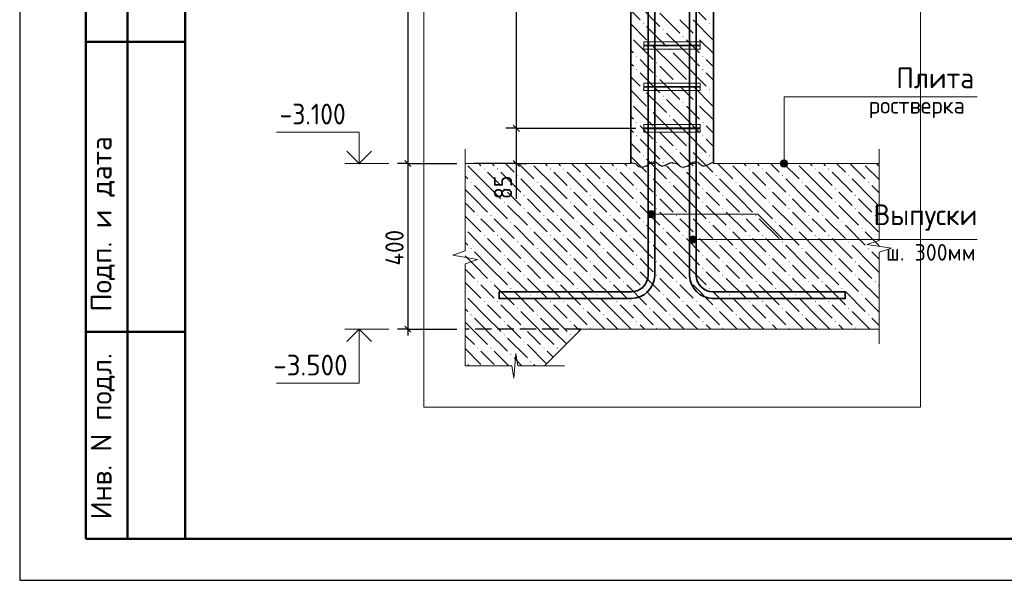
# Model space of a CAD drawing. Header units: millimetres. Extents: x 0 to 42000, y -65 to 29700.
# Tile 1 of 8: x 0 to 11889, y 0 to 6766. Entities that reach past the tile are written whole.
import ezdxf

# ---------------------------------------------------------------- set-up
doc = ezdxf.new("R2010")
doc.units = ezdxf.units.MM
doc.linetypes.add('______2', pattern=[270, 200, -70])
for name, color, linetype, lineweight in [('S1 Продольная арматура', 7, 'Continuous', 35), ('Standard', 7, 'Continuous', 25), ('Выпуски арматуры Г-обр.', 52, 'Continuous', 25), ('ЖБ Лента фундамента под плитной частью', 7, 'Continuous', 35), ('ЖБ Пилон', 7, 'Continuous', 35), ('Позиционная метка диаметр_ шаг', 7, 'Continuous', 13), ('Позиционная метка линия выноска', 7, 'Continuous', 13), ('Примечания', 7, 'Continuous', 13), ('Фоновоя арматура Х1', 52, 'Continuous', 25)]:
    doc.layers.add(name, color=color, linetype=linetype, lineweight=lineweight)
doc.layers.add('Размерная выноска', color=7, linetype='Continuous')
doc.layers.add('Хомут', color=7, linetype='Continuous', lineweight=25, true_color=0x6e3c1e)
doc.styles.add('ISOCPEUR', font='txt')

msp = doc.modelspace()

# ---------------------------------------------------------------- hatches: boundary and pattern name
at = {"layer": 'ЖБ Лента фундамента под плитной частью', "linetype": 'Continuous', "lineweight": 18, "transparency": 33554687}
for points in [[(5843, 2964), (5850, 2970), (5856, 2964), (5850, 2957)], [(6083, 2884), (6090, 2890), (6096, 2884), (6090, 2877)], [(6643, 2964), (6650, 2970), (6656, 2964), (6650, 2957)], [(5523, 2804), (5530, 2810), (5536, 2804), (5530, 2797)], [(5683, 2804), (5690, 2810), (5696, 2804), (5690, 2797)], [(6323, 2804), (6330, 2810), (6336, 2804), (6330, 2797)], [(6483, 2804), (6490, 2810), (6496, 2804), (6490, 2797)], [(5923, 2724), (5930, 2730), (5936, 2724), (5930, 2717)], [(6163, 2644), (6170, 2650), (6176, 2644), (6170, 2637)]]:
    msp.add_hatch(color=7, dxfattribs=at).paths.add_polyline_path(points, flags=16)
at = {"layer": 'ЖБ Пилон', "linetype": 'Continuous', "lineweight": 18, "transparency": 33554687}
for points in [[(7523, 6724), (7530, 6730), (7536, 6724), (7530, 6717)], [(8323, 6724), (8330, 6730), (8336, 6724), (8330, 6717)], [(7763, 6644), (7770, 6650), (7776, 6644), (7770, 6637)], [(8003, 6564), (8010, 6570), (8016, 6564), (8010, 6557)], [(8163, 6564), (8170, 6570), (8176, 6564), (8170, 6557)], [(7603, 6484), (7610, 6490), (7616, 6484), (7610, 6477)], [(7443, 6324), (7450, 6330), (7456, 6324), (7450, 6317)], [(7843, 6404), (7850, 6410), (7856, 6404), (7850, 6397)], [(8243, 6324), (8250, 6330), (8256, 6324), (8250, 6317)], [(7683, 6244), (7690, 6250), (7696, 6244), (7690, 6237)], [(7443, 6164), (7450, 6170), (7456, 6164), (7450, 6157)], [(7683, 6084), (7690, 6090), (7696, 6084), (7690, 6077)], [(8243, 6164), (8250, 6170), (8256, 6164), (8250, 6157)], [(7923, 6004), (7930, 6010), (7936, 6004), (7930, 5997)], [(8083, 6004), (8090, 6010), (8096, 6004), (8090, 5997)], [(7523, 5924), (7530, 5930), (7536, 5924), (7530, 5917)], [(7763, 5844), (7770, 5850), (7776, 5844), (7770, 5837)], [(8323, 5924), (8330, 5930), (8336, 5924), (8330, 5917)], [(8003, 5764), (8010, 5770), (8016, 5764), (8010, 5757)], [(8163, 5764), (8170, 5770), (8176, 5764), (8170, 5757)], [(7603, 5684), (7610, 5690), (7616, 5684), (7610, 5677)], [(7843, 5604), (7850, 5610), (7856, 5604), (7850, 5597)], [(7443, 5524), (7450, 5530), (7456, 5524), (7450, 5517)], [(8243, 5524), (8250, 5530), (8256, 5524), (8250, 5517)], [(7443, 5364), (7450, 5370), (7456, 5364), (7450, 5357)], [(7683, 5444), (7690, 5450), (7696, 5444), (7690, 5437)], [(8243, 5364), (8250, 5370), (8256, 5364), (8250, 5357)], [(7683, 5284), (7690, 5290), (7696, 5284), (7690, 5277)], [(7523, 5124), (7530, 5130), (7536, 5124), (7530, 5117)], [(7923, 5204), (7930, 5210), (7936, 5204), (7930, 5197)], [(8083, 5204), (8090, 5210), (8096, 5204), (8090, 5197)], [(8323, 5124), (8330, 5130), (8336, 5124), (8330, 5117)], [(7763, 5044), (7770, 5050), (7776, 5044), (7770, 5037)]]:
    msp.add_hatch(color=7, dxfattribs=at).paths.add_polyline_path(points, flags=16)
at = {"layer": 'Позиционная метка линия выноска', "linetype": 'Continuous', "lineweight": 13, "transparency": 33554687}
for points in [[(9184, 5030), (9274, 5030), (9267, 5053)], [(9184, 5030), (9267, 5053), (9190, 5053)], [(9190, 5008), (9274, 5030), (9184, 5030)], [(9190, 5053), (9267, 5053), (9251, 5069)], [(9190, 5053), (9251, 5069), (9206, 5069)], [(9190, 5008), (9267, 5008), (9274, 5030)], [(9206, 4991), (9267, 5008), (9190, 5008)], [(9206, 5069), (9251, 5069), (9229, 5075)], [(9206, 4991), (9251, 4991), (9267, 5008)], [(9251, 4991), (9206, 4991), (9229, 4985)], [(7589, 4396), (7589, 4441), (7583, 4418)], [(7589, 4441), (7605, 4380), (7605, 4457)], [(7589, 4441), (7589, 4396), (7605, 4380)], [(7605, 4457), (7628, 4373), (7628, 4463)], [(7605, 4457), (7605, 4380), (7628, 4373)], [(7628, 4463), (7628, 4373), (7650, 4380)], [(7628, 4463), (7650, 4380), (7650, 4457)], [(7650, 4457), (7650, 4380), (7667, 4396)], [(7650, 4457), (7667, 4396), (7667, 4441)], [(7667, 4441), (7667, 4396), (7673, 4418)], [(8089, 4090), (8089, 4135), (8083, 4113)], [(8089, 4135), (8105, 4074), (8105, 4152)], [(8089, 4135), (8089, 4090), (8105, 4074)], [(8105, 4152), (8128, 4068), (8128, 4158)], [(8105, 4152), (8105, 4074), (8128, 4068)], [(8128, 4158), (8128, 4068), (8150, 4074)], [(8128, 4158), (8150, 4074), (8150, 4152)], [(8150, 4152), (8150, 4074), (8167, 4090)], [(8150, 4152), (8167, 4090), (8167, 4135)], [(8167, 4135), (8167, 4090), (8173, 4113)]]:
    msp.add_hatch(color=7, dxfattribs=at).paths.add_polyline_path(points)
at = {"layer": 'Фоновоя арматура Х1', "linetype": 'Continuous', "lineweight": 18, "transparency": 33554687}
for points in [[(5603, 4964), (5610, 4970), (5616, 4964), (5610, 4957)], [(5763, 4964), (5770, 4970), (5776, 4964), (5770, 4957)], [(6003, 4884), (6010, 4890), (6016, 4884), (6010, 4877)], [(6403, 4964), (6410, 4970), (6416, 4964), (6410, 4957)], [(6563, 4964), (6570, 4970), (6576, 4964), (6570, 4957)], [(6803, 4884), (6810, 4890), (6816, 4884), (6810, 4877)], [(7203, 4964), (7210, 4970), (7216, 4964), (7210, 4957)], [(7363, 4964), (7370, 4970), (7376, 4964), (7370, 4957)], [(7603, 4884), (7610, 4890), (7616, 4884), (7610, 4877)], [(8003, 4964), (8010, 4970), (8016, 4964), (8010, 4957)], [(8163, 4964), (8170, 4970), (8176, 4964), (8170, 4957)], [(8403, 4884), (8410, 4890), (8416, 4884), (8410, 4877)], [(8803, 4964), (8810, 4970), (8816, 4964), (8810, 4957)], [(8963, 4964), (8970, 4970), (8976, 4964), (8970, 4957)], [(9203, 4884), (9210, 4890), (9216, 4884), (9210, 4877)], [(9603, 4964), (9610, 4970), (9616, 4964), (9610, 4957)], [(9763, 4964), (9770, 4970), (9776, 4964), (9770, 4957)], [(10003, 4884), (10010, 4890), (10016, 4884), (10010, 4877)], [(5443, 4804), (5450, 4810), (5456, 4804), (5450, 4797)], [(6243, 4804), (6250, 4810), (6256, 4804), (6250, 4797)], [(7043, 4804), (7050, 4810), (7056, 4804), (7050, 4797)], [(7843, 4804), (7850, 4810), (7856, 4804), (7850, 4797)], [(8643, 4804), (8650, 4810), (8656, 4804), (8650, 4797)], [(9443, 4804), (9450, 4810), (9456, 4804), (9450, 4797)], [(10243, 4804), (10250, 4810), (10256, 4804), (10250, 4797)], [(5843, 4724), (5850, 4730), (5856, 4724), (5850, 4717)], [(6083, 4644), (6090, 4650), (6096, 4644), (6090, 4637)], [(6643, 4724), (6650, 4730), (6656, 4724), (6650, 4717)], [(6883, 4644), (6890, 4650), (6896, 4644), (6890, 4637)], [(7443, 4724), (7450, 4730), (7456, 4724), (7450, 4717)], [(7683, 4644), (7690, 4650), (7696, 4644), (7690, 4637)], [(8243, 4724), (8250, 4730), (8256, 4724), (8250, 4717)], [(8483, 4644), (8490, 4650), (8496, 4644), (8490, 4637)], [(9043, 4724), (9050, 4730), (9056, 4724), (9050, 4717)], [(9283, 4644), (9290, 4650), (9296, 4644), (9290, 4637)], [(9843, 4724), (9850, 4730), (9856, 4724), (9850, 4717)], [(10083, 4644), (10090, 4650), (10096, 4644), (10090, 4637)], [(5843, 4564), (5850, 4570), (5856, 4564), (5850, 4557)], [(6643, 4564), (6650, 4570), (6656, 4564), (6650, 4557)], [(7443, 4564), (7450, 4570), (7456, 4564), (7450, 4557)], [(8243, 4564), (8250, 4570), (8256, 4564), (8250, 4557)], [(9043, 4564), (9050, 4570), (9056, 4564), (9050, 4557)], [(9843, 4564), (9850, 4570), (9856, 4564), (9850, 4557)], [(5523, 4404), (5530, 4410), (5536, 4404), (5530, 4397)], [(5683, 4404), (5690, 4410), (5696, 4404), (5690, 4397)], [(6083, 4484), (6090, 4490), (6096, 4484), (6090, 4477)], [(6323, 4404), (6330, 4410), (6336, 4404), (6330, 4397)], [(6483, 4404), (6490, 4410), (6496, 4404), (6490, 4397)], [(6883, 4484), (6890, 4490), (6896, 4484), (6890, 4477)], [(7123, 4404), (7130, 4410), (7136, 4404), (7130, 4397)], [(7283, 4404), (7290, 4410), (7296, 4404), (7290, 4397)], [(7683, 4484), (7690, 4490), (7696, 4484), (7690, 4477)], [(7923, 4404), (7930, 4410), (7936, 4404), (7930, 4397)], [(8083, 4404), (8090, 4410), (8096, 4404), (8090, 4397)], [(8483, 4484), (8490, 4490), (8496, 4484), (8490, 4477)], [(8723, 4404), (8730, 4410), (8736, 4404), (8730, 4397)], [(8883, 4404), (8890, 4410), (8896, 4404), (8890, 4397)], [(9283, 4484), (9290, 4490), (9296, 4484), (9290, 4477)], [(9523, 4404), (9530, 4410), (9536, 4404), (9530, 4397)], [(9683, 4404), (9690, 4410), (9696, 4404), (9690, 4397)], [(10083, 4484), (10090, 4490), (10096, 4484), (10090, 4477)], [(10323, 4404), (10330, 4410), (10336, 4404), (10330, 4397)], [(5923, 4324), (5930, 4330), (5936, 4324), (5930, 4317)], [(6723, 4324), (6730, 4330), (6736, 4324), (6730, 4317)], [(7523, 4324), (7530, 4330), (7536, 4324), (7530, 4317)], [(8323, 4324), (8330, 4330), (8336, 4324), (8330, 4317)], [(9123, 4324), (9130, 4330), (9136, 4324), (9130, 4317)], [(9923, 4324), (9930, 4330), (9936, 4324), (9930, 4317)], [(5603, 4164), (5610, 4170), (5616, 4164), (5610, 4157)], [(5763, 4164), (5770, 4170), (5776, 4164), (5770, 4157)], [(6163, 4244), (6170, 4250), (6176, 4244), (6170, 4237)], [(6403, 4164), (6410, 4170), (6416, 4164), (6410, 4157)], [(6563, 4164), (6570, 4170), (6576, 4164), (6570, 4157)], [(6963, 4244), (6970, 4250), (6976, 4244), (6970, 4237)], [(7203, 4164), (7210, 4170), (7216, 4164), (7210, 4157)], [(7363, 4164), (7370, 4170), (7376, 4164), (7370, 4157)], [(7763, 4244), (7770, 4250), (7776, 4244), (7770, 4237)], [(8003, 4164), (8010, 4170), (8016, 4164), (8010, 4157)], [(8163, 4164), (8170, 4170), (8176, 4164), (8170, 4157)], [(8563, 4244), (8570, 4250), (8576, 4244), (8570, 4237)], [(8803, 4164), (8810, 4170), (8816, 4164), (8810, 4157)], [(8963, 4164), (8970, 4170), (8976, 4164), (8970, 4157)], [(9363, 4244), (9370, 4250), (9376, 4244), (9370, 4237)], [(9603, 4164), (9610, 4170), (9616, 4164), (9610, 4157)], [(9763, 4164), (9770, 4170), (9776, 4164), (9770, 4157)], [(10163, 4244), (10170, 4250), (10176, 4244), (10170, 4237)], [(6003, 4084), (6010, 4090), (6016, 4084), (6010, 4077)], [(6803, 4084), (6810, 4090), (6816, 4084), (6810, 4077)], [(7603, 4084), (7610, 4090), (7616, 4084), (7610, 4077)], [(8403, 4084), (8410, 4090), (8416, 4084), (8410, 4077)], [(9203, 4084), (9210, 4090), (9216, 4084), (9210, 4077)], [(10003, 4084), (10010, 4090), (10016, 4084), (10010, 4077)], [(5443, 4004), (5450, 4010), (5456, 4004), (5450, 3997)], [(5843, 3924), (5850, 3930), (5856, 3924), (5850, 3917)], [(6243, 4004), (6250, 4010), (6256, 4004), (6250, 3997)], [(6643, 3924), (6650, 3930), (6656, 3924), (6650, 3917)], [(7043, 4004), (7050, 4010), (7056, 4004), (7050, 3997)], [(7443, 3924), (7450, 3930), (7456, 3924), (7450, 3917)], [(7843, 4004), (7850, 4010), (7856, 4004), (7850, 3997)], [(8243, 3924), (8250, 3930), (8256, 3924), (8250, 3917)], [(8643, 4004), (8650, 4010), (8656, 4004), (8650, 3997)], [(9043, 3924), (9050, 3930), (9056, 3924), (9050, 3917)], [(9443, 4004), (9450, 4010), (9456, 4004), (9450, 3997)], [(9843, 3924), (9850, 3930), (9856, 3924), (9850, 3917)], [(10243, 4004), (10250, 4010), (10256, 4004), (10250, 3997)], [(6083, 3844), (6090, 3850), (6096, 3844), (6090, 3837)], [(6883, 3844), (6890, 3850), (6896, 3844), (6890, 3837)], [(7683, 3844), (7690, 3850), (7696, 3844), (7690, 3837)], [(8483, 3844), (8490, 3850), (8496, 3844), (8490, 3837)], [(9283, 3844), (9290, 3850), (9296, 3844), (9290, 3837)], [(10083, 3844), (10090, 3850), (10096, 3844), (10090, 3837)], [(5843, 3764), (5850, 3770), (5856, 3764), (5850, 3757)], [(6083, 3684), (6090, 3690), (6096, 3684), (6090, 3677)], [(6643, 3764), (6650, 3770), (6656, 3764), (6650, 3757)], [(6883, 3684), (6890, 3690), (6896, 3684), (6890, 3677)], [(7443, 3764), (7450, 3770), (7456, 3764), (7450, 3757)], [(7683, 3684), (7690, 3690), (7696, 3684), (7690, 3677)], [(8243, 3764), (8250, 3770), (8256, 3764), (8250, 3757)], [(8483, 3684), (8490, 3690), (8496, 3684), (8490, 3677)], [(9043, 3764), (9050, 3770), (9056, 3764), (9050, 3757)], [(9283, 3684), (9290, 3690), (9296, 3684), (9290, 3677)], [(9843, 3764), (9850, 3770), (9856, 3764), (9850, 3757)], [(10083, 3684), (10090, 3690), (10096, 3684), (10090, 3677)], [(5523, 3604), (5530, 3610), (5536, 3604), (5530, 3597)], [(5683, 3604), (5690, 3610), (5696, 3604), (5690, 3597)], [(6323, 3604), (6330, 3610), (6336, 3604), (6330, 3597)], [(6483, 3604), (6490, 3610), (6496, 3604), (6490, 3597)], [(7123, 3604), (7130, 3610), (7136, 3604), (7130, 3597)], [(7283, 3604), (7290, 3610), (7296, 3604), (7290, 3597)], [(7923, 3604), (7930, 3610), (7936, 3604), (7930, 3597)], [(8083, 3604), (8090, 3610), (8096, 3604), (8090, 3597)], [(8723, 3604), (8730, 3610), (8736, 3604), (8730, 3597)], [(8883, 3604), (8890, 3610), (8896, 3604), (8890, 3597)], [(9523, 3604), (9530, 3610), (9536, 3604), (9530, 3597)], [(9683, 3604), (9690, 3610), (9696, 3604), (9690, 3597)], [(10323, 3604), (10330, 3610), (10336, 3604), (10330, 3597)], [(5923, 3524), (5930, 3530), (5936, 3524), (5930, 3517)], [(6163, 3444), (6170, 3450), (6176, 3444), (6170, 3437)], [(6723, 3524), (6730, 3530), (6736, 3524), (6730, 3517)], [(6963, 3444), (6970, 3450), (6976, 3444), (6970, 3437)], [(7523, 3524), (7530, 3530), (7536, 3524), (7530, 3517)], [(7763, 3444), (7770, 3450), (7776, 3444), (7770, 3437)], [(8323, 3524), (8330, 3530), (8336, 3524), (8330, 3517)], [(8563, 3444), (8570, 3450), (8576, 3444), (8570, 3437)], [(9123, 3524), (9130, 3530), (9136, 3524), (9130, 3517)], [(9363, 3444), (9370, 3450), (9376, 3444), (9370, 3437)], [(9923, 3524), (9930, 3530), (9936, 3524), (9930, 3517)], [(10163, 3444), (10170, 3450), (10176, 3444), (10170, 3437)], [(5603, 3364), (5610, 3370), (5616, 3364), (5610, 3357)], [(5763, 3364), (5770, 3370), (5776, 3364), (5770, 3357)], [(6403, 3364), (6410, 3370), (6416, 3364), (6410, 3357)], [(6563, 3364), (6570, 3370), (6576, 3364), (6570, 3357)], [(7203, 3364), (7210, 3370), (7216, 3364), (7210, 3357)], [(7363, 3364), (7370, 3370), (7376, 3364), (7370, 3357)], [(8003, 3364), (8010, 3370), (8016, 3364), (8010, 3357)], [(8163, 3364), (8170, 3370), (8176, 3364), (8170, 3357)], [(8803, 3364), (8810, 3370), (8816, 3364), (8810, 3357)], [(8963, 3364), (8970, 3370), (8976, 3364), (8970, 3357)], [(9603, 3364), (9610, 3370), (9616, 3364), (9610, 3357)], [(9763, 3364), (9770, 3370), (9776, 3364), (9770, 3357)], [(5443, 3204), (5450, 3210), (5456, 3204), (5450, 3197)], [(6003, 3284), (6010, 3290), (6016, 3284), (6010, 3277)], [(6243, 3204), (6250, 3210), (6256, 3204), (6250, 3197)], [(6803, 3284), (6810, 3290), (6816, 3284), (6810, 3277)], [(7043, 3204), (7050, 3210), (7056, 3204), (7050, 3197)], [(7603, 3284), (7610, 3290), (7616, 3284), (7610, 3277)], [(7843, 3204), (7850, 3210), (7856, 3204), (7850, 3197)], [(8403, 3284), (8410, 3290), (8416, 3284), (8410, 3277)], [(8643, 3204), (8650, 3210), (8656, 3204), (8650, 3197)], [(9203, 3284), (9210, 3290), (9216, 3284), (9210, 3277)], [(9443, 3204), (9450, 3210), (9456, 3204), (9450, 3197)], [(10003, 3284), (10010, 3290), (10016, 3284), (10010, 3277)], [(10243, 3204), (10250, 3210), (10256, 3204), (10250, 3197)], [(5843, 3124), (5850, 3130), (5856, 3124), (5850, 3117)], [(6643, 3124), (6650, 3130), (6656, 3124), (6650, 3117)], [(7443, 3124), (7450, 3130), (7456, 3124), (7450, 3117)], [(8243, 3124), (8250, 3130), (8256, 3124), (8250, 3117)], [(9043, 3124), (9050, 3130), (9056, 3124), (9050, 3117)], [(9843, 3124), (9850, 3130), (9856, 3124), (9850, 3117)], [(6083, 3044), (6090, 3050), (6096, 3044), (6090, 3037)], [(6883, 3044), (6890, 3050), (6896, 3044), (6890, 3037)], [(7683, 3044), (7690, 3050), (7696, 3044), (7690, 3037)], [(8483, 3044), (8490, 3050), (8496, 3044), (8490, 3037)], [(9283, 3044), (9290, 3050), (9296, 3044), (9290, 3037)], [(10083, 3044), (10090, 3050), (10096, 3044), (10090, 3037)]]:
    msp.add_hatch(color=7, dxfattribs=at).paths.add_polyline_path(points, flags=16)

# ---------------------------------------------------------------- linework, layer by layer
at = {"layer": 'S1 Продольная арматура', "color": 7, "linetype": 'Continuous', "lineweight": 18, "transparency": 33554687}
for points in [[(7588, 5030), (7588, 26380), (7668, 26380), (7668, 5030), (7588, 5030)], [(7588, 5030), (7588, 26380), (7668, 26380), (7668, 5030), (7588, 5030)], [(7588, 5030), (7588, 26380), (7668, 26380), (7668, 5030), (7588, 5030)], [(7588, 5030), (7588, 26380), (7668, 26380), (7668, 5030), (7588, 5030)], [(7588, 5030), (7588, 26380), (7668, 26380), (7668, 5030), (7588, 5030)], [(7588, 5030), (7588, 26380), (7668, 26380), (7668, 5030), (7588, 5030)], [(7588, 5030), (7588, 26380), (7668, 26380), (7668, 5030), (7588, 5030)], [(7588, 5030), (7588, 26380), (7668, 26380), (7668, 5030), (7588, 5030)], [(8088, 5030), (8088, 26380), (8168, 26380), (8168, 5030), (8088, 5030)], [(8088, 5030), (8088, 26380), (8168, 26380), (8168, 5030), (8088, 5030)], [(8088, 5030), (8088, 26380), (8168, 26380), (8168, 5030), (8088, 5030)], [(8088, 5030), (8088, 26380), (8168, 26380), (8168, 5030), (8088, 5030)], [(8088, 5030), (8088, 26380), (8168, 26380), (8168, 5030), (8088, 5030)], [(8088, 5030), (8088, 26380), (8168, 26380), (8168, 5030), (8088, 5030)], [(8088, 5030), (8088, 26380), (8168, 26380), (8168, 5030), (8088, 5030)], [(8088, 5030), (8088, 26380), (8168, 26380), (8168, 5030), (8088, 5030)]]:
    msp.add_lwpolyline(points, dxfattribs=at)
at = {"layer": 'Standard', "color": 7, "linetype": 'Continuous', "lineweight": 25, "transparency": 33554687}
for p, q in [((2000, 29200), (2000, 1058)), ((5959, 5493), (6034, 5418)), ((4649, 5068), (4724, 4993)), ((5959, 5068), (6034, 4993)), ((4649, 3068), (4724, 2993))]:
    msp.add_line(p, q, dxfattribs=at)
at = {"layer": 'Standard', "color": 7, "linetype": 'Continuous', "lineweight": -3, "transparency": 33554687}
for p, q in [((4686, 18630), (4686, 5030)), ((5996, 11455), (5996, 5455)), ((5996, 5455), (5871, 5455)), ((5996, 5455), (6121, 5455)), ((5996, 5455), (7438, 5455)), ((5996, 5455), (5996, 5030)), ((4686, 5030), (4561, 5030)), ((4686, 5030), (4811, 5030)), ((4686, 5030), (5278, 5030)), ((4686, 5030), (4686, 3030)), ((5996, 5030), (5871, 5030)), ((5996, 5030), (6121, 5030)), ((5996, 5030), (5996, 4955)), ((4686, 3030), (4561, 3030)), ((4686, 3030), (4811, 3030)), ((4686, 3030), (5278, 3030)), ((4686, 3030), (4686, 2955))]:
    msp.add_line(p, q, dxfattribs=at)
at = {"layer": 'Standard', "color": 7, "linetype": 'Continuous', "lineweight": 50, "transparency": 33554687}
for p, q in [((800, 500), (800, 9000)), ((800, 500), (800, 9000)), ((1300, 500), (1300, 9000)), ((800, 6500), (2000, 6500)), ((800, 3000), (2000, 3000)), ((2000, 500), (800, 500))]:
    msp.add_line(p, q, dxfattribs=at)
at = {"layer": 'Standard', "color": 7, "linetype": 'Continuous', "lineweight": 13, "transparency": 33554687}
for p, q in [((4456, 5030), (3926, 5030)), ((4456, 3030), (3926, 3030))]:
    msp.add_line(p, q, dxfattribs=at)
at = {"layer": 'Standard', "color": 7, "linetype": 'Continuous', "lineweight": 25, "transparency": 33554687}
msp.add_lwpolyline([(0, 0), (42000, 0), (42000, 29700), (0, 29700), (0, 0)], close=True, dxfattribs=at)
at = {"layer": 'Standard', "color": 7, "linetype": 'Continuous', "lineweight": 50, "transparency": 33554687}
msp.add_lwpolyline([(2000, 29200), (41500, 29200), (41500, 500), (2000, 500), (2000, 29200)], close=True, dxfattribs=at)
at = {"layer": 'Standard', "color": 7, "linetype": 'Continuous', "lineweight": 13, "transparency": 33554687}
for points in [[(23000, 29200), (2000, 29200), (2000, 500), (23000, 500), (23000, 29200)], [(4100, 5030), (4100, 5410), (3100, 5410)], [(4100, 3030), (4100, 2380), (3100, 2380)]]:
    msp.add_lwpolyline(points, dxfattribs=at)
at = {"layer": 'Standard', "color": 254, "linetype": 'Continuous', "lineweight": 13, "true_color": 0xc4c4ff, "transparency": 33554687}
msp.add_lwpolyline([(4878, 2089), (10878, 2089), (10878, 27230), (4878, 27230), (4878, 2089)], dxfattribs=at)
at = {"layer": 'Standard', "color": 7, "linetype": 'Continuous', "lineweight": 35, "transparency": 33554687}
for points in [[(4248, 5179), (4100, 5030), (3952, 5179)], [(4248, 2882), (4100, 3030), (3952, 2882)]]:
    msp.add_lwpolyline(points, dxfattribs=at)
at = {"layer": 'Standard', "color": 7, "linetype": 'Continuous', "lineweight": -3, "transparency": 33554687}
msp.add_lwpolyline([(5996, 5030), (5979, 5030), (5979, 5030), (5478, 5030)], dxfattribs=at)
at = {"layer": 'Выпуски арматуры Г-обр.', "color": 7, "linetype": 'Continuous', "lineweight": 35, "transparency": 33554687}
for points in [[(7668, 11680), (7668, 3675), (7661, 3624), (7644, 3572), (7617, 3524), (7584, 3484), (7544, 3451), (7496, 3424), (7444, 3407), (7393, 3400), (5788, 3400), (5788, 3480), (7388, 3480), (7425, 3485), (7464, 3498), (7498, 3517), (7527, 3541), (7551, 3570), (7570, 3604), (7583, 3642), (7588, 3680), (7588, 11680), (7668, 11680)], [(7668, 11680), (7668, 3675), (7661, 3624), (7644, 3572), (7617, 3524), (7584, 3484), (7544, 3451), (7496, 3424), (7444, 3407), (7393, 3400), (5788, 3400), (5788, 3480), (7388, 3480), (7425, 3485), (7464, 3498), (7498, 3517), (7527, 3541), (7551, 3570), (7570, 3604), (7583, 3642), (7588, 3680), (7588, 11680), (7668, 11680)], [(7668, 11680), (7668, 3675), (7661, 3624), (7644, 3572), (7617, 3524), (7584, 3484), (7544, 3451), (7496, 3424), (7444, 3407), (7393, 3400), (5788, 3400), (5788, 3480), (7388, 3480), (7425, 3485), (7464, 3498), (7498, 3517), (7527, 3541), (7551, 3570), (7570, 3604), (7583, 3642), (7588, 3680), (7588, 11680), (7668, 11680)], [(7668, 11680), (7668, 3675), (7661, 3624), (7644, 3572), (7617, 3524), (7584, 3484), (7544, 3451), (7496, 3424), (7444, 3407), (7393, 3400), (5788, 3400), (5788, 3480), (7388, 3480), (7425, 3485), (7464, 3498), (7498, 3517), (7527, 3541), (7551, 3570), (7570, 3604), (7583, 3642), (7588, 3680), (7588, 11680), (7668, 11680)], [(7668, 11680), (7668, 3675), (7661, 3624), (7644, 3572), (7617, 3524), (7584, 3484), (7544, 3451), (7496, 3424), (7444, 3407), (7393, 3400), (5788, 3400), (5788, 3480), (7388, 3480), (7425, 3485), (7464, 3498), (7498, 3517), (7527, 3541), (7551, 3570), (7570, 3604), (7583, 3642), (7588, 3680), (7588, 11680), (7668, 11680)], [(7668, 11680), (7668, 3675), (7661, 3624), (7644, 3572), (7617, 3524), (7584, 3484), (7544, 3451), (7496, 3424), (7444, 3407), (7393, 3400), (5788, 3400), (5788, 3480), (7388, 3480), (7425, 3485), (7464, 3498), (7498, 3517), (7527, 3541), (7551, 3570), (7570, 3604), (7583, 3642), (7588, 3680), (7588, 11680), (7668, 11680)], [(7668, 11680), (7668, 3675), (7661, 3624), (7644, 3572), (7617, 3524), (7584, 3484), (7544, 3451), (7496, 3424), (7444, 3407), (7393, 3400), (5788, 3400), (5788, 3480), (7388, 3480), (7425, 3485), (7464, 3498), (7498, 3517), (7527, 3541), (7551, 3570), (7570, 3604), (7583, 3642), (7588, 3680), (7588, 11680), (7668, 11680)], [(7668, 11680), (7668, 3675), (7661, 3624), (7644, 3572), (7617, 3524), (7584, 3484), (7544, 3451), (7496, 3424), (7444, 3407), (7393, 3400), (5788, 3400), (5788, 3480), (7388, 3480), (7425, 3485), (7464, 3498), (7498, 3517), (7527, 3541), (7551, 3570), (7570, 3604), (7583, 3642), (7588, 3680), (7588, 11680), (7668, 11680)], [(8168, 11680), (8168, 3680), (8173, 3642), (8186, 3604), (8205, 3570), (8229, 3541), (8257, 3517), (8292, 3498), (8330, 3485), (8368, 3480), (9968, 3480), (9968, 3400), (8362, 3400), (8312, 3407), (8260, 3424), (8212, 3451), (8172, 3484), (8139, 3524), (8112, 3572), (8095, 3624), (8088, 3675), (8088, 11680), (8168, 11680)], [(8168, 11680), (8168, 3680), (8173, 3642), (8186, 3604), (8205, 3570), (8229, 3541), (8257, 3517), (8292, 3498), (8330, 3485), (8368, 3480), (9968, 3480), (9968, 3400), (8362, 3400), (8312, 3407), (8260, 3424), (8212, 3451), (8172, 3484), (8139, 3524), (8112, 3572), (8095, 3624), (8088, 3675), (8088, 11680), (8168, 11680)], [(8168, 11680), (8168, 3680), (8173, 3642), (8186, 3604), (8205, 3570), (8229, 3541), (8257, 3517), (8292, 3498), (8330, 3485), (8368, 3480), (9968, 3480), (9968, 3400), (8362, 3400), (8312, 3407), (8260, 3424), (8212, 3451), (8172, 3484), (8139, 3524), (8112, 3572), (8095, 3624), (8088, 3675), (8088, 11680), (8168, 11680)], [(8168, 11680), (8168, 3680), (8173, 3642), (8186, 3604), (8205, 3570), (8229, 3541), (8257, 3517), (8292, 3498), (8330, 3485), (8368, 3480), (9968, 3480), (9968, 3400), (8362, 3400), (8312, 3407), (8260, 3424), (8212, 3451), (8172, 3484), (8139, 3524), (8112, 3572), (8095, 3624), (8088, 3675), (8088, 11680), (8168, 11680)], [(8168, 11680), (8168, 3680), (8173, 3642), (8186, 3604), (8205, 3570), (8229, 3541), (8257, 3517), (8292, 3498), (8330, 3485), (8368, 3480), (9968, 3480), (9968, 3400), (8362, 3400), (8312, 3407), (8260, 3424), (8212, 3451), (8172, 3484), (8139, 3524), (8112, 3572), (8095, 3624), (8088, 3675), (8088, 11680), (8168, 11680)], [(8168, 11680), (8168, 3680), (8173, 3642), (8186, 3604), (8205, 3570), (8229, 3541), (8257, 3517), (8292, 3498), (8330, 3485), (8368, 3480), (9968, 3480), (9968, 3400), (8362, 3400), (8312, 3407), (8260, 3424), (8212, 3451), (8172, 3484), (8139, 3524), (8112, 3572), (8095, 3624), (8088, 3675), (8088, 11680), (8168, 11680)], [(8168, 11680), (8168, 3680), (8173, 3642), (8186, 3604), (8205, 3570), (8229, 3541), (8257, 3517), (8292, 3498), (8330, 3485), (8368, 3480), (9968, 3480), (9968, 3400), (8362, 3400), (8312, 3407), (8260, 3424), (8212, 3451), (8172, 3484), (8139, 3524), (8112, 3572), (8095, 3624), (8088, 3675), (8088, 11680), (8168, 11680)], [(8168, 11680), (8168, 3680), (8173, 3642), (8186, 3604), (8205, 3570), (8229, 3541), (8257, 3517), (8292, 3498), (8330, 3485), (8368, 3480), (9968, 3480), (9968, 3400), (8362, 3400), (8312, 3407), (8260, 3424), (8212, 3451), (8172, 3484), (8139, 3524), (8112, 3572), (8095, 3624), (8088, 3675), (8088, 11680), (8168, 11680)]]:
    msp.add_lwpolyline(points, dxfattribs=at)
at = {"layer": 'ЖБ Лента фундамента под плитной частью', "color": 252, "linetype": 'Continuous', "lineweight": 18, "true_color": 0x8f8f8f, "transparency": 33554687}
for p, q in [((5490, 3004), (5464, 3030)), ((5490, 3004), (5650, 2844)), ((5624, 3030), (5650, 3004)), ((5650, 3004), (5890, 2764)), ((5784, 3030), (5810, 3004)), ((5970, 3004), (5944, 3030)), ((6050, 2924), (5970, 3004)), ((6130, 3004), (6290, 2844)), ((6290, 3004), (6264, 3030)), ((6290, 3004), (6450, 2844)), ((6424, 3030), (6450, 3004)), ((6450, 3004), (6601, 2853)), ((6584, 3030), (6610, 3004)), ((6761, 3013), (6744, 3030)), ((5378, 2956), (5490, 2844)), ((5890, 2924), (6130, 2684)), ((5378, 2796), (5570, 2604)), ((5650, 2684), (5570, 2764)), ((5730, 2764), (5905, 2589)), ((6130, 2844), (6361, 2613)), ((6441, 2693), (6370, 2764)), ((5730, 2604), (5650, 2684)), ((5970, 2684), (6065, 2589)), ((5425, 2589), (5410, 2604)), ((6225, 2589), (6210, 2604))]:
    msp.add_line(p, q, dxfattribs=at)
at = {"layer": 'ЖБ Лента фундамента под плитной частью', "color": 7, "linetype": 'Continuous', "lineweight": 35, "transparency": 33554687}
msp.add_line((6336, 2589), (6778, 3030), dxfattribs=at)
at = {"layer": 'ЖБ Пилон', "color": 7, "linetype": 'Continuous', "lineweight": 35, "transparency": 33554687}
for p, q in [((7378, 18630), (7378, 5030)), ((8378, 5030), (8378, 18630))]:
    msp.add_line(p, q, dxfattribs=at)
at = {"layer": 'ЖБ Пилон', "color": 9, "linetype": 'Continuous', "lineweight": 18, "true_color": 0xc7c7c7, "transparency": 33554687}
for p, q in [((7490, 6924), (7730, 6684)), ((8050, 7004), (8290, 6764)), ((7378, 6876), (7490, 6764)), ((7730, 6844), (7970, 6604)), ((7378, 6716), (7570, 6524)), ((7570, 6684), (7810, 6444)), ((8050, 6684), (7970, 6764)), ((8130, 6604), (8050, 6684)), ((8130, 6764), (8370, 6524)), ((8370, 6684), (8378, 6676)), ((8050, 6364), (7810, 6604)), ((7410, 6524), (7650, 6284)), ((7890, 6204), (7650, 6444)), ((8050, 6524), (8210, 6364)), ((8210, 6524), (8378, 6356)), ((7378, 6396), (7410, 6364)), ((7890, 6364), (8050, 6204)), ((8050, 6364), (8210, 6204)), ((7378, 6236), (7410, 6204)), ((7570, 6204), (7490, 6284)), ((7650, 6124), (7570, 6204)), ((7730, 6204), (7890, 6044)), ((7890, 6204), (8050, 6044)), ((8050, 6204), (8290, 5964)), ((8370, 6204), (8290, 6284)), ((8378, 6196), (8370, 6204)), ((7378, 6076), (7490, 5964)), ((7490, 6124), (7730, 5884)), ((8290, 6124), (8378, 6036)), ((7730, 6044), (7970, 5804)), ((8050, 5884), (7970, 5964)), ((8130, 5964), (8370, 5724)), ((7378, 5916), (7570, 5724)), ((7570, 5884), (7810, 5644)), ((8130, 5804), (8050, 5884)), ((8370, 5884), (8378, 5876)), ((7410, 5724), (7650, 5484)), ((8050, 5564), (7810, 5804)), ((8050, 5724), (8210, 5564)), ((8210, 5724), (8378, 5556)), ((7378, 5596), (7410, 5564)), ((7890, 5404), (7650, 5644)), ((7570, 5404), (7490, 5484)), ((7890, 5564), (8050, 5404)), ((8050, 5564), (8210, 5404)), ((8370, 5404), (8290, 5484)), ((7378, 5436), (7410, 5404)), ((7650, 5324), (7570, 5404)), ((7730, 5404), (7890, 5244)), ((7890, 5404), (8050, 5244)), ((8050, 5404), (8290, 5164)), ((8378, 5396), (8370, 5404)), ((7378, 5276), (7490, 5164)), ((7490, 5324), (7730, 5084)), ((7730, 5244), (7944, 5030)), ((8290, 5324), (8378, 5236)), ((7378, 5116), (7464, 5030)), ((8050, 5084), (7970, 5164)), ((8130, 5164), (8264, 5030)), ((7570, 5084), (7624, 5030)), ((8104, 5030), (8050, 5084)), ((8370, 5084), (8378, 5076))]:
    msp.add_line(p, q, dxfattribs=at)
at = {"layer": 'Позиционная метка линия выноска', "color": 7, "linetype": 'Continuous', "lineweight": 13, "transparency": 33554687}
for p, q in [((9184, 5030), (9184, 5030)), ((9229, 5075), (9229, 5075)), ((9274, 5030), (9274, 5030)), ((9229, 4985), (9229, 4985)), ((7583, 4418), (7583, 4418)), ((7628, 4463), (7628, 4463)), ((7673, 4418), (7673, 4418)), ((7628, 4373), (7628, 4373)), ((8083, 4113), (8083, 4113)), ((8128, 4158), (8128, 4158)), ((8128, 4068), (8128, 4068)), ((8173, 4113), (8173, 4113))]:
    msp.add_line(p, q, dxfattribs=at)
for points in [[(9229, 5030), (9229, 5833), (11561, 5833)], [(7628, 4418), (8914, 4418), (9220, 4113)], [(8128, 4113), (8961, 4113), (11561, 4113)]]:
    msp.add_lwpolyline(points, dxfattribs=at)
for centre in [(9229, 5030), (7628, 4418), (8128, 4113)]:
    msp.add_circle(centre, 45, dxfattribs=at)
at = {"layer": 'Примечания', "color": 7, "linetype": 'Continuous', "lineweight": 13, "transparency": 33554687}
for p, q in [((5378, 5205), (5378, 3975)), ((10378, 5205), (10378, 4101)), ((10378, 4101), (10228, 4054)), ((10228, 4054), (10528, 4007)), ((5378, 3975), (5228, 3923)), ((10528, 4007), (10378, 3960)), ((10378, 3960), (10378, 2855)), ((5228, 3923), (5528, 3871)), ((5528, 3871), (5378, 3818)), ((5378, 3818), (5378, 2589)), ((10378, 2855), (10378, 2855)), ((5966, 2439), (5990, 2739)), ((5990, 2739), (6014, 2589)), ((5378, 2589), (5378, 2589)), ((5378, 2589), (5942, 2589)), ((5942, 2589), (5966, 2439)), ((6014, 2589), (6578, 2589)), ((6578, 2589), (6578, 2589))]:
    msp.add_line(p, q, dxfattribs=at)
at = {"layer": 'Примечания', "color": 7, "linetype": 'Continuous', "lineweight": 25, "transparency": 33554687}
msp.add_line((8378, 5039), (8378, 5039), dxfattribs=at)
at = {"layer": 'Примечания', "color": 253, "linetype": '______2', "lineweight": -3, "true_color": 0xababab, "transparency": 33554687}
msp.add_line((6778, 3030), (5378, 3030), dxfattribs=at)
at = {"layer": 'Примечания', "color": 7, "linetype": 'Continuous', "lineweight": 25, "transparency": 33554687}
for points in [[(7378, 5039), (7396, 5039), (7416, 5036), (7434, 5030), (7449, 5019), (7461, 5006), (7476, 4995), (7494, 4988), (7514, 4984), (7533, 4989), (7551, 4996), (7569, 5004), (7584, 5015), (7598, 5026), (7612, 5037), (7629, 5046), (7648, 5051), (7668, 5051), (7687, 5045), (7702, 5035), (7715, 5022), (7729, 5011), (7746, 5002), (7766, 5000), (7785, 5005), (7803, 5013), (7820, 5021), (7837, 5029), (7854, 5037), (7874, 5041), (7878, 5042)], [(7878, 5039), (7896, 5039), (7916, 5036), (7934, 5030), (7949, 5019), (7961, 5006), (7976, 4995), (7994, 4988), (8014, 4984), (8033, 4989), (8051, 4996), (8069, 5004), (8084, 5015), (8098, 5026), (8112, 5037), (8129, 5046), (8148, 5051), (8168, 5051), (8187, 5045), (8202, 5035), (8215, 5022), (8229, 5011), (8246, 5002), (8266, 5000), (8285, 5005), (8303, 5013), (8320, 5021), (8337, 5029), (8354, 5037), (8374, 5041), (8378, 5042)]]:
    msp.add_lwpolyline(points, dxfattribs=at)
at = {"layer": 'Размерная выноска', "color": 7, "linetype": 'Continuous', "lineweight": -3, "transparency": 33554687}
msp.add_line((5996, 5030), (5996, 4605), dxfattribs=at)
at = {"layer": 'Фоновоя арматура Х1', "color": 7, "linetype": 'Continuous', "lineweight": 13, "transparency": 33554687}
for p, q in [((7378, 5030), (5378, 5030)), ((10378, 5030), (8378, 5030)), ((6778, 3030), (10378, 3030))]:
    msp.add_line(p, q, dxfattribs=at)
at = {"layer": 'Фоновоя арматура Х1', "color": 252, "linetype": 'Continuous', "lineweight": 18, "true_color": 0x8f8f8f, "transparency": 33554687}
for p, q in [((5650, 4764), (5410, 5004)), ((5544, 5030), (5570, 5004)), ((5730, 5004), (5704, 5030)), ((5864, 5030), (5970, 4924)), ((6024, 5030), (6210, 4844)), ((6450, 4764), (6210, 5004)), ((6344, 5030), (6370, 5004)), ((6530, 5004), (6504, 5030)), ((6664, 5030), (6770, 4924)), ((6824, 5030), (7010, 4844)), ((7250, 4764), (7010, 5004)), ((7144, 5030), (7170, 5004)), ((7330, 5004), (7304, 5030)), ((7464, 5030), (7570, 4924)), ((7624, 5030), (7810, 4844)), ((8050, 4764), (7810, 5004)), ((7944, 5030), (7970, 5004)), ((8130, 5004), (8104, 5030)), ((8264, 5030), (8370, 4924)), ((8424, 5030), (8610, 4844)), ((8850, 4764), (8610, 5004)), ((8744, 5030), (8770, 5004)), ((8930, 5004), (8904, 5030)), ((9064, 5030), (9170, 4924)), ((9224, 5030), (9410, 4844)), ((9650, 4764), (9410, 5004)), ((9544, 5030), (9570, 5004)), ((9730, 5004), (9704, 5030)), ((9864, 5030), (9970, 4924)), ((10024, 5030), (10210, 4844)), ((10378, 4836), (10210, 5004)), ((10344, 5030), (10370, 5004)), ((5378, 4876), (5410, 4844)), ((5650, 4924), (5810, 4764)), ((5810, 4924), (6050, 4684)), ((6450, 4924), (6610, 4764)), ((6610, 4924), (6850, 4684)), ((7250, 4924), (7410, 4764)), ((7410, 4924), (7650, 4684)), ((8050, 4924), (8210, 4764)), ((8210, 4924), (8450, 4684)), ((8850, 4924), (9010, 4764)), ((9010, 4924), (9250, 4684)), ((9650, 4924), (9810, 4764)), ((9810, 4924), (10050, 4684)), ((5490, 4764), (5650, 4604)), ((5650, 4764), (5810, 4604)), ((6290, 4604), (6050, 4844)), ((6290, 4764), (6450, 4604)), ((6450, 4764), (6610, 4604)), ((7090, 4604), (6850, 4844)), ((7090, 4764), (7250, 4604)), ((7250, 4764), (7410, 4604)), ((7890, 4604), (7650, 4844)), ((7890, 4764), (8050, 4604)), ((8050, 4764), (8210, 4604)), ((8690, 4604), (8450, 4844)), ((8690, 4764), (8850, 4604)), ((8850, 4764), (9010, 4604)), ((9490, 4604), (9250, 4844)), ((9490, 4764), (9650, 4604)), ((9650, 4764), (9810, 4604)), ((10290, 4604), (10050, 4844)), ((10290, 4764), (10378, 4676)), ((5490, 4604), (5378, 4716)), ((5970, 4604), (5890, 4684)), ((6770, 4604), (6690, 4684)), ((7570, 4604), (7490, 4684)), ((8370, 4604), (8290, 4684)), ((9170, 4604), (9090, 4684)), ((9970, 4604), (9890, 4684)), ((5378, 4556), (5490, 4444)), ((5490, 4604), (5650, 4444)), ((5650, 4604), (5890, 4364)), ((5890, 4524), (6130, 4284)), ((6050, 4524), (5970, 4604)), ((6130, 4604), (6290, 4444)), ((6290, 4604), (6450, 4444)), ((6450, 4604), (6690, 4364)), ((6690, 4524), (6930, 4284)), ((6850, 4524), (6770, 4604)), ((6930, 4604), (7090, 4444)), ((7090, 4604), (7250, 4444)), ((7250, 4604), (7490, 4364)), ((7490, 4524), (7730, 4284)), ((7650, 4524), (7570, 4604)), ((7730, 4604), (7890, 4444)), ((7890, 4604), (8050, 4444)), ((8050, 4604), (8290, 4364)), ((8290, 4524), (8530, 4284)), ((8450, 4524), (8370, 4604)), ((8530, 4604), (8690, 4444)), ((8690, 4604), (8850, 4444)), ((8850, 4604), (9090, 4364)), ((9090, 4524), (9330, 4284)), ((9250, 4524), (9170, 4604)), ((9330, 4604), (9490, 4444)), ((9490, 4604), (9650, 4444)), ((9650, 4604), (9890, 4364)), ((9890, 4524), (10130, 4284)), ((10050, 4524), (9970, 4604)), ((10130, 4604), (10290, 4444)), ((10290, 4604), (10378, 4516)), ((6130, 4444), (6370, 4204)), ((6930, 4444), (7170, 4204)), ((7730, 4444), (7970, 4204)), ((8530, 4444), (8770, 4204)), ((9330, 4444), (9570, 4204)), ((10130, 4444), (10370, 4204)), ((5378, 4396), (5570, 4204)), ((5650, 4284), (5570, 4364)), ((5730, 4204), (5650, 4284)), ((5730, 4364), (5970, 4124)), ((5970, 4284), (6210, 4044)), ((6450, 4284), (6370, 4364)), ((6530, 4204), (6450, 4284)), ((6530, 4364), (6770, 4124)), ((6770, 4284), (7010, 4044)), ((7250, 4284), (7170, 4364)), ((7330, 4204), (7250, 4284)), ((7330, 4364), (7570, 4124)), ((7570, 4284), (7810, 4044)), ((8050, 4284), (7970, 4364)), ((8130, 4204), (8050, 4284)), ((8130, 4364), (8370, 4124)), ((8370, 4284), (8610, 4044)), ((8850, 4284), (8770, 4364)), ((8930, 4204), (8850, 4284)), ((8930, 4364), (9170, 4124)), ((9170, 4284), (9410, 4044)), ((9650, 4284), (9570, 4364)), ((9730, 4204), (9650, 4284)), ((9730, 4364), (9970, 4124)), ((9970, 4284), (10210, 4044)), ((10378, 4356), (10370, 4364)), ((5650, 3964), (5410, 4204)), ((6450, 3964), (6210, 4204)), ((7250, 3964), (7010, 4204)), ((8050, 3964), (7810, 4204)), ((8850, 3964), (8610, 4204)), ((9650, 3964), (9410, 4204)), ((10378, 4036), (10210, 4204)), ((5378, 4076), (5410, 4044)), ((5650, 4124), (5810, 3964)), ((5810, 4124), (6050, 3884)), ((6290, 3804), (6050, 4044)), ((6450, 4124), (6610, 3964)), ((6610, 4124), (6850, 3884)), ((7090, 3804), (6850, 4044)), ((7250, 4124), (7410, 3964)), ((7410, 4124), (7650, 3884)), ((7890, 3804), (7650, 4044)), ((8050, 4124), (8210, 3964)), ((8210, 4124), (8450, 3884)), ((8690, 3804), (8450, 4044)), ((8850, 4124), (9010, 3964)), ((9010, 4124), (9250, 3884)), ((9490, 3804), (9250, 4044)), ((9650, 4124), (9810, 3964)), ((9810, 4124), (10050, 3884)), ((10290, 3804), (10050, 4044)), ((5490, 3964), (5650, 3804)), ((5650, 3964), (5810, 3804)), ((6290, 3964), (6450, 3804)), ((6450, 3964), (6610, 3804)), ((7090, 3964), (7250, 3804)), ((7250, 3964), (7410, 3804)), ((7890, 3964), (8050, 3804)), ((8050, 3964), (8210, 3804)), ((8690, 3964), (8850, 3804)), ((8850, 3964), (9010, 3804)), ((9490, 3964), (9650, 3804)), ((9650, 3964), (9810, 3804)), ((10290, 3964), (10378, 3876)), ((5490, 3804), (5378, 3916)), ((5970, 3804), (5890, 3884)), ((6770, 3804), (6690, 3884)), ((7570, 3804), (7490, 3884)), ((8370, 3804), (8290, 3884)), ((9170, 3804), (9090, 3884)), ((9970, 3804), (9890, 3884)), ((5378, 3756), (5490, 3644)), ((5490, 3804), (5650, 3644)), ((5650, 3804), (5890, 3564)), ((5890, 3724), (6130, 3484)), ((6050, 3724), (5970, 3804)), ((6130, 3804), (6290, 3644)), ((6290, 3804), (6450, 3644)), ((6450, 3804), (6690, 3564)), ((6690, 3724), (6930, 3484)), ((6850, 3724), (6770, 3804)), ((6930, 3804), (7090, 3644)), ((7090, 3804), (7250, 3644)), ((7250, 3804), (7490, 3564)), ((7490, 3724), (7730, 3484)), ((7650, 3724), (7570, 3804)), ((7730, 3804), (7890, 3644)), ((7890, 3804), (8050, 3644)), ((8050, 3804), (8290, 3564)), ((8290, 3724), (8530, 3484)), ((8450, 3724), (8370, 3804)), ((8530, 3804), (8690, 3644)), ((8690, 3804), (8850, 3644)), ((8850, 3804), (9090, 3564)), ((9090, 3724), (9330, 3484)), ((9250, 3724), (9170, 3804)), ((9330, 3804), (9490, 3644)), ((9490, 3804), (9650, 3644)), ((9650, 3804), (9890, 3564)), ((9890, 3724), (10130, 3484)), ((10050, 3724), (9970, 3804)), ((10130, 3804), (10290, 3644)), ((10290, 3804), (10378, 3716)), ((5378, 3596), (5570, 3404)), ((6130, 3644), (6370, 3404)), ((6930, 3644), (7170, 3404)), ((7730, 3644), (7970, 3404)), ((8530, 3644), (8770, 3404)), ((9330, 3644), (9570, 3404)), ((10130, 3644), (10370, 3404)), ((5650, 3484), (5570, 3564)), ((5730, 3404), (5650, 3484)), ((5730, 3564), (5970, 3324)), ((5970, 3484), (6210, 3244)), ((6450, 3484), (6370, 3564)), ((6530, 3404), (6450, 3484)), ((6530, 3564), (6770, 3324)), ((6770, 3484), (7010, 3244)), ((7250, 3484), (7170, 3564)), ((7330, 3404), (7250, 3484)), ((7330, 3564), (7570, 3324)), ((7570, 3484), (7810, 3244)), ((8050, 3484), (7970, 3564)), ((8130, 3404), (8050, 3484)), ((8130, 3564), (8370, 3324)), ((8370, 3484), (8610, 3244)), ((8850, 3484), (8770, 3564)), ((8930, 3404), (8850, 3484)), ((8930, 3564), (9170, 3324)), ((9170, 3484), (9410, 3244)), ((9650, 3484), (9570, 3564)), ((9730, 3404), (9650, 3484)), ((9730, 3564), (9970, 3324)), ((9970, 3484), (10210, 3244)), ((10378, 3556), (10370, 3564)), ((5650, 3164), (5410, 3404)), ((6450, 3164), (6210, 3404)), ((7250, 3164), (7010, 3404)), ((8050, 3164), (7810, 3404)), ((8850, 3164), (8610, 3404)), ((9650, 3164), (9410, 3404)), ((10378, 3236), (10210, 3404)), ((5378, 3276), (5410, 3244)), ((5650, 3324), (5810, 3164)), ((5810, 3324), (6050, 3084)), ((6264, 3030), (6050, 3244)), ((6450, 3324), (6610, 3164)), ((6610, 3324), (6850, 3084)), ((7064, 3030), (6850, 3244)), ((7250, 3324), (7410, 3164)), ((7410, 3324), (7650, 3084)), ((7864, 3030), (7650, 3244)), ((8050, 3324), (8210, 3164)), ((8210, 3324), (8450, 3084)), ((8664, 3030), (8450, 3244)), ((8850, 3324), (9010, 3164)), ((9010, 3324), (9250, 3084)), ((9464, 3030), (9250, 3244)), ((9650, 3324), (9810, 3164)), ((9810, 3324), (10050, 3084)), ((10264, 3030), (10050, 3244)), ((5464, 3030), (5378, 3116)), ((5490, 3164), (5624, 3030)), ((5650, 3164), (5784, 3030)), ((6290, 3164), (6424, 3030)), ((6450, 3164), (6584, 3030)), ((7090, 3164), (7224, 3030)), ((7250, 3164), (7384, 3030)), ((7890, 3164), (8024, 3030)), ((8050, 3164), (8184, 3030)), ((8690, 3164), (8824, 3030)), ((8850, 3164), (8984, 3030)), ((9490, 3164), (9624, 3030)), ((9650, 3164), (9784, 3030)), ((10290, 3164), (10378, 3076)), ((5944, 3030), (5890, 3084)), ((6744, 3030), (6690, 3084)), ((7544, 3030), (7490, 3084)), ((8344, 3030), (8290, 3084)), ((9144, 3030), (9090, 3084)), ((9944, 3030), (9890, 3084))]:
    msp.add_line(p, q, dxfattribs=at)
at = {"layer": 'Хомут', "color": 36, "linetype": 'Continuous', "lineweight": 13, "true_color": 0x6e3c1e, "transparency": 33554687}
for points in [[(7538, 6500), (8218, 6500), (8218, 6460), (7538, 6460), (7538, 6500)], [(7538, 6500), (8218, 6500), (8218, 6460), (7538, 6460), (7538, 6500)], [(7538, 6450), (8218, 6450), (8218, 6410), (7538, 6410), (7538, 6450)], [(7538, 6450), (8218, 6450), (8218, 6410), (7538, 6410), (7538, 6450)], [(7538, 6000), (8218, 6000), (8218, 5960), (7538, 5960), (7538, 6000)], [(7538, 6000), (8218, 6000), (8218, 5960), (7538, 5960), (7538, 6000)], [(7538, 5950), (8218, 5950), (8218, 5910), (7538, 5910), (7538, 5950)], [(7538, 5950), (8218, 5950), (8218, 5910), (7538, 5910), (7538, 5950)], [(7538, 5500), (8218, 5500), (8218, 5460), (7538, 5460), (7538, 5500)], [(7538, 5500), (8218, 5500), (8218, 5460), (7538, 5460), (7538, 5500)], [(7538, 5450), (8218, 5450), (8218, 5410), (7538, 5410), (7538, 5450)], [(7538, 5450), (8218, 5450), (8218, 5410), (7538, 5410), (7538, 5450)]]:
    msp.add_lwpolyline(points, dxfattribs=at)

# ---------------------------------------------------------------- texts
at = {"layer": 'Standard', "color": 7, "linetype": 'Continuous', "lineweight": 25, "transparency": 33554687, "char_height": 250, "attachment_point": 7, "style": 'ISOCPEUR'}
for s, insert, width in [('\\W0.90;-3.100', (3138, 5502), 1011.77), ('\\W0.95;-3.500', (3062, 2472), 1067.86)]:
    msp.add_mtext(s, dxfattribs=dict(at, insert=insert, width=width))
at = {"layer": 'Standard', "color": 7, "linetype": 'Continuous', "lineweight": 50, "transparency": 33554687, "char_height": 250, "attachment_point": 7, "rotation": 90, "style": 'ISOCPEUR'}
for s, insert, width in [('\\A1;{\\fISOCPEUR|i0|b0;\\H250.000000;\\W1.000000;\\C7;Подп. и дата}\\P', (1149, 3242), 2197.06), ('\\A1;{\\fISOCPEUR|i0|b0;\\H250.000000;\\W1.000000;\\C7;Инв. N подл.}\\P', (1149, 734), 2021.79)]:
    msp.add_mtext(s, dxfattribs=dict(at, insert=insert, width=width))
at = {"layer": 'Standard', "color": 7, "linetype": 'Continuous', "lineweight": 25, "transparency": 33554687, "char_height": 220, "attachment_point": 7, "rotation": 90, "style": 'ISOCPEUR'}
for s, insert, width in [('\\W0.87;85', (5946, 4600), 403.92), ('\\W0.92;400', (4636, 3799), 584.44)]:
    msp.add_mtext(s, dxfattribs=dict(at, insert=insert, width=width))
at = {"layer": 'Позиционная метка диаметр_ шаг', "color": 7, "linetype": 'Continuous', "lineweight": 25, "transparency": 33554687, "attachment_point": 7, "style": 'ISOCPEUR'}
for s, insert, char_height, width in [('\\W0.95;Плита', (10586, 5938), 250, 1093.33), ('\\W0.97;ростверка', (10253, 5578), 200, 1396.22), ('\\W0.96;Выпуски', (10311, 4218), 250, 1369.43), ('\\W0.96;ш. 300мм', (10461, 3858), 200, 1195.88)]:
    msp.add_mtext(s, dxfattribs=dict(at, insert=insert, char_height=char_height, width=width))

doc.saveas('drawing.dxf')
